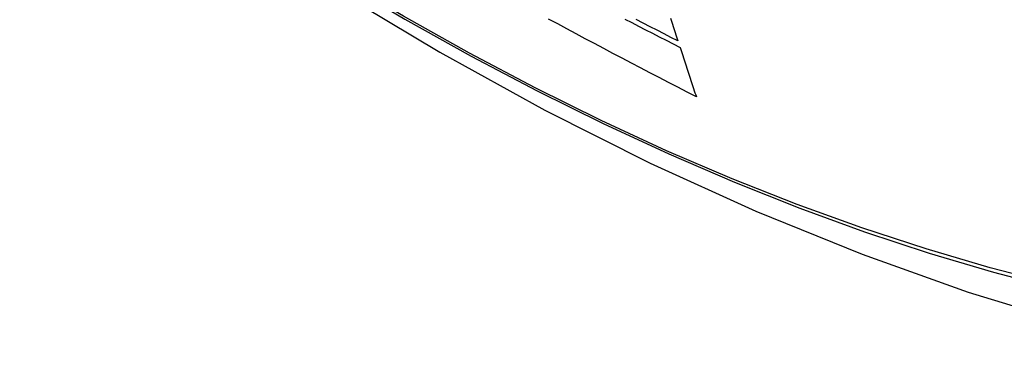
# Model space of a CAD drawing. Header units: inches. Extents: x 11 to 342, y 26 to 169.
# Tile 167 of 205: x 291.043 to 291.409, y 148.18 to 148.311. Entities that reach past the tile are written whole.
import ezdxf

# ---------------------------------------------------------------- set-up
doc = ezdxf.new("R2010")
doc.units = ezdxf.units.IN
doc.header["$MEASUREMENT"] = 0
doc.layers.add('Visible Edges(ANSI)', color=7, linetype='Continuous', lineweight=25)
doc.layers.add('Visible Tangent Edges(ANSI)', color=7, linetype='Continuous', lineweight=25)

msp = doc.modelspace()

# ---------------------------------------------------------------- linework, layer by layer
at = {"layer": 'Visible Edges(ANSI)', "flags": 128}
for points in [[(290.89976, 148.53011), (290.93557, 148.49598), (290.97195, 148.46325), (291.00884, 148.43197), (291.04619, 148.40219), (291.08396, 148.37397), (291.12211, 148.34735), (291.16057, 148.32239), (291.19932, 148.29914), (291.23831, 148.27764), (291.27748, 148.25794), (291.31681, 148.24009), (291.35624, 148.22414), (291.39573, 148.21014), (291.43524, 148.19814), (291.47471, 148.1882), (291.51411, 148.18037)], [(291.29465, 148.28256), (291.29119, 148.28435), (291.28774, 148.28613), (291.28429, 148.28792), (291.28084, 148.28971), (291.27739, 148.29151), (291.27395, 148.2933), (291.27052, 148.2951), (291.26708, 148.29691), (291.26365, 148.29871), (291.26023, 148.30052), (291.2568, 148.30233), (291.25338, 148.30414), (291.24997, 148.30596), (291.24655, 148.30778), (291.24315, 148.30961), (291.23974, 148.31144)], [(291.26808, 148.31142), (291.27064, 148.3101), (291.27319, 148.30879), (291.27575, 148.30747), (291.27831, 148.30616), (291.28088, 148.30485), (291.28344, 148.30355), (291.28601, 148.30224), (291.28858, 148.30094)], [(291.28779, 148.30335), (291.28521, 148.30465), (291.28263, 148.30596), (291.28006, 148.30727), (291.27748, 148.30858), (291.27491, 148.30989), (291.27234, 148.31121)], [(291.28505, 148.31178), (291.2853, 148.31101), (291.28555, 148.31025), (291.2858, 148.30948), (291.28605, 148.30871), (291.2863, 148.30794), (291.28654, 148.30718), (291.28679, 148.30641), (291.28704, 148.30564), (291.28729, 148.30488), (291.28754, 148.30411), (291.28779, 148.30335)], [(291.28858, 148.30094), (291.28883, 148.30017), (291.28908, 148.2994), (291.28933, 148.29864), (291.28958, 148.29787), (291.28984, 148.2971), (291.29009, 148.29634), (291.29034, 148.29557), (291.29059, 148.2948), (291.29085, 148.29404), (291.2911, 148.29327), (291.29135, 148.2925), (291.29161, 148.29174), (291.29186, 148.29097), (291.29211, 148.29021), (291.29237, 148.28944), (291.29262, 148.28868), (291.29287, 148.28791), (291.29313, 148.28715), (291.29338, 148.28638), (291.29363, 148.28562), (291.29389, 148.28485), (291.29414, 148.28409), (291.2944, 148.28333), (291.29465, 148.28256)]]:
    msp.add_lwpolyline(points, dxfattribs=at)
at = {"layer": 'Visible Tangent Edges(ANSI)', "flags": 128}
for points in [[(290.89633, 148.53516), (290.91961, 148.51278), (290.94314, 148.49099), (290.9669, 148.46983), (290.99086, 148.44932), (291.01499, 148.42948), (291.03927, 148.41035), (291.06366, 148.39194), (291.08814, 148.37428), (291.11268, 148.35738), (291.13724, 148.34126), (291.1618, 148.32595), (291.18636, 148.31143), (291.21091, 148.29771), (291.23545, 148.28478), (291.25996, 148.27267), (291.28442, 148.26137), (291.3088, 148.25091), (291.33306, 148.24129), (291.3572, 148.23253), (291.38122, 148.22461), (291.40508, 148.21755), (291.42877, 148.21136)], [(291.42741, 148.21303), (291.40382, 148.21914), (291.38006, 148.22612), (291.35614, 148.23396), (291.33208, 148.24265), (291.30791, 148.2522), (291.28361, 148.2626), (291.25923, 148.27384), (291.23479, 148.2859), (291.21031, 148.29878), (291.18583, 148.31247), (291.16133, 148.32695), (291.13683, 148.34224), (291.11232, 148.35833), (291.08784, 148.37521), (291.06341, 148.39286), (291.03907, 148.41126), (291.01485, 148.43038), (290.99078, 148.4502), (290.96688, 148.4707), (290.94319, 148.49184), (290.91973, 148.5136), (290.89651, 148.53596)]]:
    msp.add_lwpolyline(points, dxfattribs=at)

doc.saveas('drawing.dxf')
